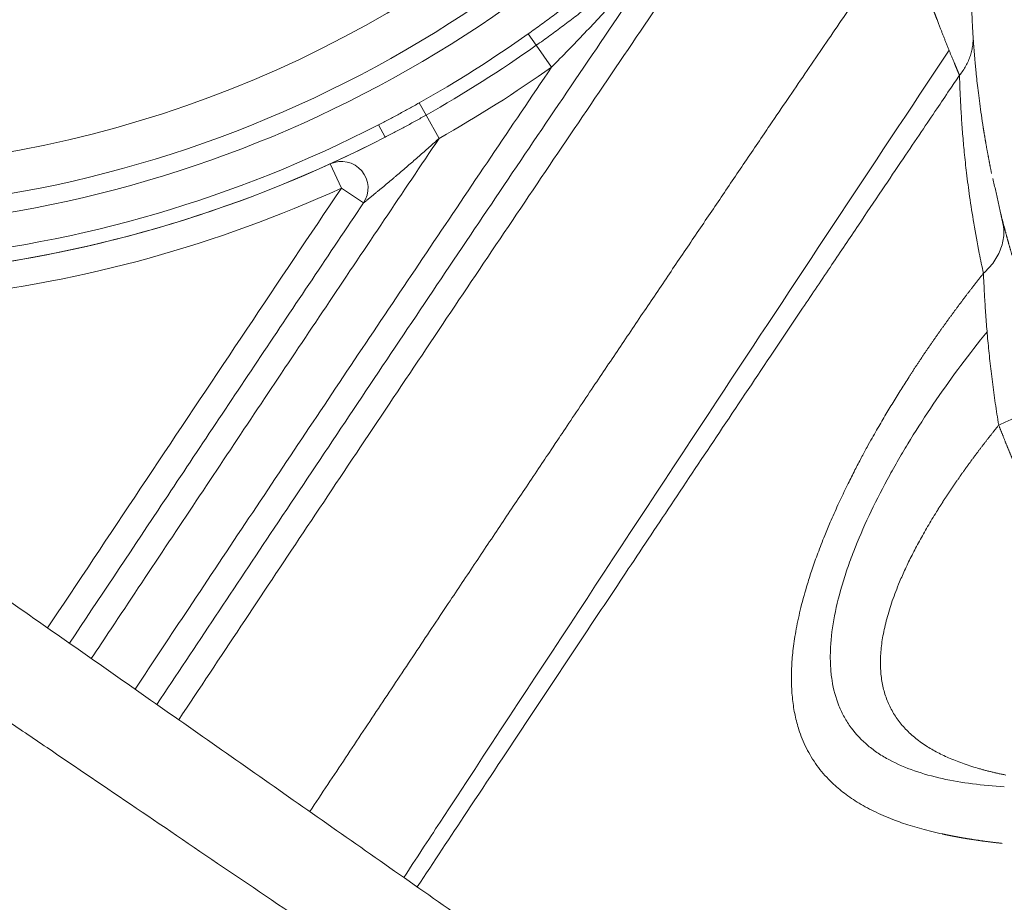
# Model space of a CAD drawing. Header units: millimetres. Extents: x 176 to 9387, y -11044 to -3322.
# Tile 124 of 256: x 6770 to 6843, y -10172 to -10105. Entities that reach past the tile are written whole.
import ezdxf

# ---------------------------------------------------------------- set-up
doc = ezdxf.new("R2010")
doc.units = ezdxf.units.MM
doc.header["$LTSCALE"] = 0.3175
doc.layers.add('1轮廓实线层', color=7, linetype='Continuous', lineweight=18)

msp = doc.modelspace()

# ---------------------------------------------------------------- linework, layer by layer
at = {"layer": '1轮廓实线层'}
for p, q in [((6807.66041, -10106.5597), (6808.26756, -10107.41749)), ((6808.26756, -10107.41749), (6809.42245, -10109.04917)), ((6799.48486, -10111.73584), (6800.00055, -10112.65153)), ((6800.00055, -10112.65153), (6800.98149, -10114.39334)), ((6796.43631, -10113.37294), (6796.92013, -10114.31128)), ((6792.81626, -10116.30407), (6793.64643, -10118.12363)), ((6795.30604, -10119.23974), (6793.64643, -10118.12363))]:
    msp.add_line(p, q, dxfattribs=at)
for centre, radius, start, end in [((6753.38302, -10029.87479), 90, 244.1487041, 347.7824612), ((6753.38302, -10029.87479), 91.38197, 248.2702176, 347.9416026), ((6753.38302, -10029.87479), 86.90983, 231.075089, 308.924911), ((6753.38302, -10029.87479), 93.95005, 299.3869885, 305.2907692), ((6753.38302, -10029.87479), 95.00096, 299.3869885, 305.2907692), ((6753.38302, -10029.87479), 97, 299.3869885, 305.2907692), ((6753.38302, -10029.87479), 93.94427, 253.5690694, 297.2765249), ((6753.38302, -10029.87479), 95, 255.4077637, 297.2765249), ((6753.38302, -10029.87479), 95, 255.7209967, 297.2765249), ((6793.64643, -10118.12363), 2, 326.0785913, 114.5247802), ((6753.38302, -10029.87479), 97, 258.3672656, 294.5247802)]:
    msp.add_arc(centre, radius, start, end, dxfattribs=at)
for points, degree, knots in [([(6861.85721, -10214.30123), (6857.76893, -10211.43858), (6853.68991, -10208.58242), (6845.55659, -10202.8874), (6841.50234, -10200.04859), (6833.42566, -10194.39324), (6829.40326, -10191.57672), (6821.39805, -10185.97142), (6817.41526, -10183.18264), (6809.49813, -10177.639), (6805.56375, -10174.88412), (6797.75361, -10169.4154), (6793.87777, -10166.70151), (6786.19648, -10161.32301), (6782.39097, -10158.65836), (6774.86418, -10153.38804), (6771.14287, -10150.78236), (6763.80099, -10145.64152), (6760.18045, -10143.10639), (6754.84011, -10139.36704), (6753.07513, -10138.13119), (6749.5783, -10135.68268), (6747.84642, -10134.47001), (6744.41899, -10132.0701), (6742.72345, -10130.88287), (6739.37213, -10128.53625), (6737.71637, -10127.37687), (6734.44859, -10125.08875), (6732.83652, -10123.95996), (6729.66038, -10121.736), (6728.09632, -10120.64084), (6725.02083, -10118.48736), (6723.50944, -10117.42907), (6720.54457, -10115.35305), (6719.09105, -10114.33528), (6716.24764, -10112.34431), (6714.85772, -10111.37107), (6712.14768, -10109.47348), (6710.82757, -10108.54913), (6708.26385, -10106.75399), (6707.02027, -10105.88323), (6704.61682, -10104.20032), (6703.45698, -10103.38819), (6701.22871, -10101.82794), (6700.16029, -10101.07982), (6698.12273, -10099.65311), (6697.1536, -10098.97451), (6696.23838, -10098.33367)], 3, [0, 0, 0, 0, 0.0625, 0.0625, 0.125, 0.125, 0.1875, 0.1875, 0.25, 0.25, 0.3125, 0.3125, 0.375, 0.375, 0.4375, 0.4375, 0.5, 0.5, 0.5625, 0.5625, 0.59375, 0.59375, 0.625, 0.625, 0.65625, 0.65625, 0.6875, 0.6875, 0.71875, 0.71875, 0.75, 0.75, 0.78125, 0.78125, 0.8125, 0.8125, 0.84375, 0.84375, 0.875, 0.875, 0.90625, 0.90625, 0.9375, 0.9375, 0.96875, 0.96875, 1, 1, 1, 1]), ([(6818.79072, -10098.8328), (6817.09813, -10101.31036), (6815.40913, -10103.79036), (6812.03705, -10108.75437), (6810.35398, -10111.2384), (6805.3123, -10118.69557), (6801.96117, -10123.67374), (6795.27391, -10133.64005), (6791.93782, -10138.62825), (6785.66758, -10148.02608), (6782.73223, -10152.43491), (6779.80029, -10156.84602)], 3, [0, 0, 0, 0, 0.12877885, 0.12877885, 0.25755771, 0.25755771, 0.51511542, 0.51511542, 0.77267313, 0.77267313, 1, 1, 1, 1]), ([(6791.27285, -10164.87687), (6800.51891, -10150.96519), (6808.39854, -10139.20797), (6824.14253, -10115.71631), (6835.88303, -10098.66166)], 2, [0, 0, 0, 0.3561109, 0.3561109, 1, 1, 1]), ([(6818.79072, -10098.8328), (6818.79054, -10098.83301), (6818.78892, -10098.83491), (6818.78295, -10098.84193), (6818.77842, -10098.84726), (6818.77009, -10098.85706), (6818.76706, -10098.86063), (6818.76064, -10098.86817), (6818.75725, -10098.87216), (6818.74661, -10098.88467), (6818.7389, -10098.89374), (6818.72256, -10098.91294), (6818.71394, -10098.92307), (6818.69598, -10098.94417), (6818.68664, -10098.95514), (6818.65804, -10098.98872), (6818.63809, -10099.01215), (6818.59723, -10099.06008), (6818.57636, -10099.08455), (6818.534, -10099.13419), (6818.51251, -10099.15937), (6818.44731, -10099.2357), (6818.40286, -10099.28769), (6818.31325, -10099.39237), (6818.26802, -10099.44515), (6818.17696, -10099.55128), (6818.13113, -10099.60464), (6817.99291, -10099.76538), (6817.89983, -10099.87339), (6817.71239, -10100.09038), (6817.61816, -10100.19921), (6817.42892, -10100.41727), (6817.33391, -10100.5265), (6817.1432, -10100.74523), (6817.04751, -10100.85472), (6816.85565, -10101.07373), (6816.75947, -10101.18327), (6816.47019, -10101.51194), (6816.27636, -10101.73111), (6815.8871, -10102.16918), (6815.6917, -10102.38803), (6815.29944, -10102.82525), (6815.10258, -10103.04363), (6814.70743, -10103.47984), (6814.50915, -10103.69765), (6813.91265, -10104.34975), (6813.51261, -10104.78282), (6812.70775, -10105.64552), (6812.30294, -10106.07516), (6811.48844, -10106.93092), (6811.07877, -10107.35705), (6810.25441, -10108.20576), (6809.83973, -10108.62835), (6809.42245, -10109.04917)], 3, [0, 0, 0, 0, 0.00371787, 0.00371787, 0.00762486, 0.00762486, 0.00957835, 0.00957835, 0.01153184, 0.01153184, 0.01543883, 0.01543883, 0.01934582, 0.01934582, 0.02325281, 0.02325281, 0.03106679, 0.03106679, 0.03888077, 0.03888077, 0.04669474, 0.04669474, 0.0623227, 0.0623227, 0.07795065, 0.07795065, 0.09357861, 0.09357861, 0.12483452, 0.12483452, 0.15609043, 0.15609043, 0.18734634, 0.18734634, 0.21860225, 0.21860225, 0.24985816, 0.24985816, 0.31236998, 0.31236998, 0.3748818, 0.3748818, 0.43739362, 0.43739362, 0.49990544, 0.49990544, 0.62492908, 0.62492908, 0.74995272, 0.74995272, 0.87497636, 0.87497636, 1, 1, 1, 1]), ([(6820.44214, -10099.96099), (6818.77906, -10102.39536), (6817.11946, -10104.83205), (6813.80604, -10109.70929), (6812.15223, -10112.14984), (6807.19813, -10119.47637), (6803.90514, -10124.36722), (6797.33375, -10134.15864), (6794.05543, -10139.05926), (6787.66342, -10148.6372), (6784.54925, -10153.31421), (6781.43891, -10157.99376)], 3, [0, 0, 0, 0, 0.12648621, 0.12648621, 0.25297242, 0.25297242, 0.50594485, 0.50594485, 0.75891727, 0.75891727, 1, 1, 1, 1]), ([(6841.03374, -10106.6272), (6841.03004, -10106.56896), (6841.02077, -10106.42066), (6841.00332, -10106.12584), (6840.9821, -10105.73659), (6840.95911, -10105.26533), (6840.93585, -10104.71046), (6840.91415, -10104.07097), (6840.89615, -10103.34614), (6840.88533, -10102.60552), (6840.88302, -10102.10192), (6840.88302, -10101.87471)], 3, [0, 0, 0, 0, 0.08102173, 0.17922298, 0.28188839, 0.38993209, 0.50404458, 0.62497918, 0.75339614, 0.88995488, 1, 1, 1, 1]), ([(6837.38371, -10102.90559), (6837.38953, -10102.92204), (6837.40118, -10102.95495), (6837.41865, -10103.00421), (6837.43613, -10103.05342), (6837.45361, -10103.10256), (6837.47109, -10103.15164), (6837.48858, -10103.20065), (6837.50606, -10103.24959), (6837.52355, -10103.29846), (6837.54104, -10103.34727), (6837.55853, -10103.396), (6837.57602, -10103.44466), (6837.59351, -10103.49325), (6837.611, -10103.54176), (6837.62848, -10103.5902), (6837.64597, -10103.63857), (6837.66345, -10103.68686), (6837.68093, -10103.73507), (6837.6984, -10103.7832), (6837.71587, -10103.83126), (6837.73334, -10103.87924), (6837.7508, -10103.92713), (6837.76826, -10103.97494), (6837.78571, -10104.02268), (6837.80315, -10104.07032), (6837.82059, -10104.11789), (6837.83802, -10104.16536), (6837.85545, -10104.21275), (6837.87286, -10104.26006), (6837.89027, -10104.30727), (6837.90766, -10104.3544), (6837.92505, -10104.40143), (6837.94243, -10104.44838), (6837.9598, -10104.49523), (6837.97715, -10104.54199), (6837.9945, -10104.58865), (6838.01183, -10104.63522), (6838.02915, -10104.68169), (6838.04645, -10104.72807), (6838.06375, -10104.77434), (6838.08103, -10104.82052), (6838.09829, -10104.8666), (6838.11554, -10104.91257), (6838.13278, -10104.95845), (6838.15, -10105.00422), (6838.1672, -10105.04989), (6838.18439, -10105.09545), (6838.20156, -10105.1409), (6838.21871, -10105.18625), (6838.23584, -10105.23149), (6838.25296, -10105.27661), (6838.27005, -10105.32163), (6838.28713, -10105.36653), (6838.33713, -10105.49785), (6838.41689, -10105.70596), (6838.52266, -10105.97922), (6838.61878, -10106.22573), (6838.70918, -10106.45651), (6838.7976, -10106.68188), (6838.88787, -10106.91108), (6838.97985, -10107.14327), (6839.07535, -10107.38204), (6839.17159, -10107.62045), (6839.26576, -10107.85235), (6839.35396, -10108.06815), (6839.43622, -10108.26818), (6839.51258, -10108.45292), (6839.58314, -10108.62293), (6839.63457, -10108.74646), (6839.66961, -10108.83059), (6839.69038, -10108.88044), (6839.71068, -10108.92914), (6839.73051, -10108.9767), (6839.74988, -10109.0231), (6839.76877, -10109.06837), (6839.78721, -10109.11249), (6839.80518, -10109.15546), (6839.8227, -10109.1973), (6839.83976, -10109.23801), (6839.85636, -10109.27759), (6839.87251, -10109.31605), (6839.88821, -10109.3534), (6839.90346, -10109.38964), (6839.91827, -10109.42479), (6839.93263, -10109.45884), (6839.94656, -10109.49181), (6839.96005, -10109.52371), (6839.9731, -10109.55453), (6839.98573, -10109.5843), (6839.99791, -10109.613), (6840.0097, -10109.64073), (6840.01724, -10109.65843), (6840.02099, -10109.66725)], 3, [0, 0, 0, 0, 0.00537016, 0.01074114, 0.01611296, 0.02148561, 0.02685909, 0.03223342, 0.0376086, 0.04298464, 0.04836154, 0.0537393, 0.05911794, 0.06449745, 0.06987786, 0.07525916, 0.08064136, 0.08602447, 0.09140849, 0.09679345, 0.10217933, 0.10756616, 0.11295394, 0.1183427, 0.12373244, 0.12912318, 0.13451495, 0.13990777, 0.14530164, 0.15069659, 0.15609264, 0.16148981, 0.16688812, 0.17228759, 0.17768824, 0.18309009, 0.18849317, 0.1938975, 0.1993031, 0.20470999, 0.21011819, 0.21552773, 0.22093864, 0.22635093, 0.23176463, 0.23717977, 0.24259636, 0.24801442, 0.25343397, 0.25885502, 0.26427759, 0.2697017, 0.27512737, 0.28055461, 0.28598344, 0.32288244, 0.35710214, 0.38860886, 0.41736866, 0.4473244, 0.4784874, 0.51088111, 0.54452795, 0.58148117, 0.61733112, 0.65206094, 0.68565271, 0.7180932, 0.74936492, 0.77944565, 0.78963156, 0.79976497, 0.80984596, 0.81987458, 0.82985041, 0.83977287, 0.8496415, 0.85945591, 0.86921581, 0.87892102, 0.88857142, 0.89816696, 0.9077077, 0.91719372, 0.92662477, 0.93599991, 0.94531825, 0.95457903, 0.96378158, 0.97292535, 0.9820099, 0.99103487, 1, 1, 1, 1]), ([(6858.07213, -10218.69182), (6854.88288, -10216.53236), (6851.77908, -10214.43107), (6845.74386, -10210.34486), (6842.81243, -10208.35994), (6837.12234, -10204.50645), (6834.36368, -10202.63788), (6830.35488, -10199.9223), (6829.04015, -10199.03165), (6827.10023, -10197.71749), (6826.13832, -10197.06587), (6825.03014, -10196.31518), (6824.47956, -10195.94223), (6824.20515, -10195.75635), (6824.06817, -10195.66355), (6823.99973, -10195.6172), (6823.96552, -10195.59403), (6823.94842, -10195.58244), (6823.93987, -10195.57665), (6823.9356, -10195.57376), (6823.93346, -10195.57231), (6823.93255, -10195.57169), (6823.93194, -10195.57128), (6823.93167, -10195.5711), (6821.06967, -10193.63246), (6818.26928, -10191.73559), (6812.79176, -10188.02492), (6810.11462, -10186.21112), (6804.88366, -10182.66659), (6802.32984, -10180.93585), (6798.59135, -10178.40205), (6797.36056, -10177.56783), (6795.53735, -10176.33208), (6794.6315, -10175.7181), (6793.58471, -10175.0086), (6793.06383, -10174.65555), (6792.80401, -10174.47945), (6792.67426, -10174.39151), (6792.60942, -10174.34757), (6792.57701, -10174.3256), (6792.56081, -10174.31462), (6792.55271, -10174.30913), (6792.54866, -10174.30639), (6792.54692, -10174.30521), (6792.54577, -10174.30443), (6792.54522, -10174.30405), (6790.06507, -10172.62308), (6785.20434, -10169.32865), (6780.54133, -10166.16757), (6775.97744, -10163.07316), (6773.74506, -10161.5593), (6770.47059, -10159.33852), (6768.85187, -10158.24063), (6766.99571, -10156.98163), (6766.0757, -10156.35761), (6765.61771, -10156.04696), (6765.38922, -10155.89198), (6765.2751, -10155.81457), (6765.22622, -10155.78142), (6765.19364, -10155.75932), (6765.17738, -10155.74829), (6760.98446, -10152.9043), (6756.97595, -10150.18534), (6751.21638, -10146.27785), (6749.33872, -10145.00385), (6746.58548, -10143.13558), (6745.22468, -10142.21213), (6743.66475, -10141.15347), (6742.89169, -10140.62882), (6742.50689, -10140.36766), (6742.31492, -10140.23737), (6742.21904, -10140.1723), (6742.17113, -10140.13978), (6742.14718, -10140.12353), (6742.13521, -10140.1154), (6742.13008, -10140.11192), (6742.12666, -10140.1096), (6742.12491, -10140.10841), (6738.69859, -10137.78299), (6735.42222, -10135.55884), (6730.72974, -10132.37283), (6729.20259, -10131.33586), (6726.96726, -10129.81796), (6725.86345, -10129.0684), (6724.59987, -10128.21034), (6723.97413, -10127.78542), (6723.66277, -10127.57398), (6723.50747, -10127.46852), (6723.42991, -10127.41586), (6723.39116, -10127.38954), (6723.37178, -10127.37639), (6723.3621, -10127.36981), (6723.35726, -10127.36652), (6723.35518, -10127.36511), (6723.3538, -10127.36417), (6723.35308, -10127.36369), (6720.62026, -10125.50793), (6718.01694, -10123.74012), (6714.30609, -10121.21965), (6713.1015, -10120.40137), (6711.34318, -10119.20676), (6710.47616, -10118.61765), (6709.48583, -10117.94472), (6708.99597, -10117.61185), (6708.75236, -10117.44631), (6708.63088, -10117.36376), (6708.57023, -10117.32254), (6708.53992, -10117.30195), (6708.52477, -10117.29166), (6708.5172, -10117.28651), (6708.51341, -10117.28394), (6708.51152, -10117.28265), (6708.51071, -10117.2821), (6708.51017, -10117.28173), (6708.50988, -10117.28154), (6706.43207, -10115.86958), (6702.49442, -10113.19411), (6697.24215, -10109.62518), (6694.1776, -10107.54207), (6691.33177, -10105.60705), (6690.01831, -10104.71359), (6688.81347, -10103.89417)], 3, [0, 0, 0, 0, 0.03125, 0.03125, 0.0625, 0.0625, 0.09375, 0.09375, 0.109375, 0.109375, 0.1171875, 0.12109375, 0.12304687, 0.12402344, 0.12451172, 0.12475586, 0.12487793, 0.12493896, 0.12496948, 0.12498474, 0.12499237, 0.12499619, 0.12499619, 0.125, 0.125, 0.15625, 0.15625, 0.1875, 0.1875, 0.21875, 0.21875, 0.234375, 0.234375, 0.2421875, 0.24609375, 0.24804687, 0.24902344, 0.24951172, 0.24975586, 0.24987793, 0.24993896, 0.24996948, 0.24998474, 0.24999237, 0.24999237, 0.25, 0.25, 0.28125, 0.3125, 0.3125, 0.34375, 0.34375, 0.359375, 0.3671875, 0.37109375, 0.37304688, 0.37402344, 0.37451172, 0.37475586, 0.37475586, 0.375, 0.375, 0.4375, 0.4375, 0.46875, 0.46875, 0.484375, 0.4921875, 0.49609375, 0.49804688, 0.49902344, 0.49951172, 0.49975586, 0.49987793, 0.49993896, 0.49996948, 0.49996948, 0.5, 0.5, 0.5625, 0.5625, 0.59375, 0.59375, 0.609375, 0.6171875, 0.62109375, 0.62304688, 0.62402344, 0.62451172, 0.62475586, 0.62487793, 0.62493896, 0.62496948, 0.62498474, 0.62498474, 0.625, 0.625, 0.6875, 0.6875, 0.71875, 0.71875, 0.734375, 0.7421875, 0.74609375, 0.74804688, 0.74902344, 0.74951172, 0.74975586, 0.74987793, 0.74993896, 0.74996948, 0.74998474, 0.74999237, 0.74999237, 0.75, 0.75, 0.8125, 0.875, 0.9375, 0.9375, 1, 1, 1, 1]), ([(6807.66041, -10106.5597), (6807.99553, -10106.32251), (6808.32885, -10106.08294), (6808.99202, -10105.59916), (6809.32187, -10105.35496), (6810.30652, -10104.61582), (6810.9564, -10104.11431), (6811.6008, -10103.60549)], 3, [0, 0, 0, 0, 0.25, 0.25, 0.5, 0.5, 1, 1, 1, 1]), ([(6812.25504, -10104.43407), (6811.93052, -10104.69031), (6811.27766, -10105.19911), (6810.61704, -10105.70034), (6809.95247, -10106.19773), (6809.6182, -10106.4445), (6809.11375, -10106.81174), (6808.94508, -10106.93368), (6808.60695, -10107.17642), (6808.43747, -10107.29723), (6808.26756, -10107.41749)], 3, [0, 0, 0, 0, 0.25, 0.5, 0.5, 0.75, 0.75, 0.875, 0.875, 1, 1, 1, 1]), ([(6840.02099, -10109.66725), (6840.11302, -10109.55586), (6840.19968, -10109.44048), (6840.36113, -10109.2032), (6840.43593, -10109.0813), (6840.57284, -10108.83251), (6840.63495, -10108.70564), (6840.74598, -10108.44859), (6840.7949, -10108.31842), (6840.87937, -10108.05646), (6840.91493, -10107.92467), (6840.97286, -10107.66112), (6840.99522, -10107.52936), (6841.02722, -10107.26738), (6841.03685, -10107.13718), (6841.04408, -10106.87969), (6841.04169, -10106.75242), (6841.03374, -10106.6272)], 3, [0, 0, 0, 0, 0.125, 0.125, 0.25, 0.25, 0.375, 0.375, 0.5, 0.5, 0.625, 0.625, 0.75, 0.75, 0.875, 0.875, 1, 1, 1, 1]), ([(6842.42788, -10117.01884), (6842.42474, -10117.00363), (6842.41518, -10116.95717), (6842.39929, -10116.87961), (6842.38031, -10116.78635), (6842.36154, -10116.69355), (6842.34299, -10116.6012), (6842.32465, -10116.50932), (6842.30652, -10116.4179), (6842.2886, -10116.32694), (6842.27089, -10116.23644), (6842.25338, -10116.1464), (6842.23607, -10116.05681), (6842.21896, -10115.96769), (6842.20206, -10115.87902), (6842.18535, -10115.79081), (6842.16883, -10115.70306), (6842.15251, -10115.61576), (6842.13638, -10115.52893), (6842.12044, -10115.44255), (6842.10468, -10115.35662), (6842.08911, -10115.27115), (6842.07373, -10115.18613), (6842.05853, -10115.10157), (6842.04351, -10115.01746), (6842.02867, -10114.93381), (6842.01401, -10114.85061), (6841.99952, -10114.76786), (6841.98521, -10114.68557), (6841.97107, -10114.60372), (6841.9571, -10114.52233), (6841.94329, -10114.44139), (6841.92966, -10114.3609), (6841.91619, -10114.28086), (6841.90289, -10114.20127), (6841.88974, -10114.12213), (6841.87676, -10114.04343), (6841.86394, -10113.96519), (6841.85127, -10113.88739), (6841.83876, -10113.81003), (6841.82641, -10113.73313), (6841.8142, -10113.65667), (6841.75617, -10113.29065), (6841.66056, -10112.65919), (6841.5402, -10111.79346), (6841.43856, -10110.99721), (6841.35312, -10110.26865), (6841.299, -10109.76677), (6841.2679, -10109.46357), (6841.25507, -10109.33638), (6841.24249, -10109.20943), (6841.23015, -10109.08275), (6841.21805, -10108.95634), (6841.2062, -10108.83023), (6841.19459, -10108.70442), (6841.18322, -10108.57893), (6841.17209, -10108.45378), (6841.16121, -10108.32897), (6841.15056, -10108.20452), (6841.14016, -10108.08045), (6841.12999, -10107.95677), (6841.12007, -10107.8335), (6841.11038, -10107.71065), (6841.10093, -10107.58824), (6841.09171, -10107.46629), (6841.08273, -10107.34482), (6841.07398, -10107.22384), (6841.06546, -10107.10337), (6841.05718, -10106.98343), (6841.04912, -10106.86405), (6841.04128, -10106.74517), (6841.03626, -10106.66655), (6841.03374, -10106.6272)], 3, [0, 0, 0, 0, 0.0039465, 0.01206304, 0.02014865, 0.02820332, 0.03622706, 0.04421985, 0.0521817, 0.0601126, 0.06801255, 0.07588155, 0.0837196, 0.09152668, 0.09930281, 0.10704796, 0.11476216, 0.12244538, 0.13009762, 0.13771889, 0.14530918, 0.15286848, 0.1603968, 0.16789412, 0.17536046, 0.18279579, 0.19020013, 0.19757346, 0.20491579, 0.2122271, 0.21950741, 0.22675669, 0.23397496, 0.24116221, 0.24831843, 0.25544362, 0.26253777, 0.26960089, 0.27663297, 0.28363401, 0.290604, 0.29754295, 0.30445084, 0.39038723, 0.47131084, 0.54721381, 0.61808806, 0.6839251, 0.6967455, 0.70959606, 0.7224768, 0.73538774, 0.74832893, 0.76130038, 0.77430213, 0.78733421, 0.80039666, 0.81348952, 0.82661283, 0.83976663, 0.85295093, 0.86616576, 0.87941114, 0.8926871, 0.90599367, 0.91933089, 0.9326988, 0.94609743, 0.95952684, 0.97298706, 0.9864781, 1, 1, 1, 1]), ([(6798.32974, -10169.81764), (6799.23857, -10168.43188), (6800.14754, -10167.04623), (6807.96399, -10155.13354), (6814.8803, -10144.6123), (6827.6072, -10125.32137), (6833.41177, -10116.54772), (6839.2407, -10107.79006)], 3, [0, 0, 0, 0, 0.06690839, 0.06690839, 0.57526226, 0.57526226, 1, 1, 1, 1]), ([(6778.16134, -10155.69877), (6779.50436, -10153.67821), (6780.84811, -10151.65813), (6785.20227, -10145.11806), (6788.21584, -10140.60016), (6794.25329, -10131.57124), (6797.27722, -10127.06023), (6803.33867, -10118.04727), (6806.37612, -10113.54526), (6809.42245, -10109.04917)], 3, [0, 0, 0, 0, 0.12961487, 0.12961487, 0.41974325, 0.41974325, 0.70987162, 0.70987162, 1, 1, 1, 1]), ([(6799.33598, -10170.52288), (6800.5823, -10168.64178), (6803.3891, -10164.40782), (6807.52328, -10158.18033), (6811.48499, -10152.22224), (6815.0258, -10146.90496), (6818.44898, -10141.7719), (6822.07599, -10136.34256), (6825.36404, -10131.43051), (6828.17575, -10127.23799), (6830.37303, -10123.9666), (6832.36393, -10121.00683), (6834.14798, -10118.35829), (6835.72477, -10116.02056), (6837.09385, -10113.99325), (6838.25486, -10112.27599), (6839.20738, -10110.86838), (6839.77305, -10110.0333), (6840.021, -10109.66725)], 3, [0, 0, 0, 0, 0.09247157, 0.20817105, 0.30631982, 0.38568696, 0.46996965, 0.55916535, 0.65327074, 0.71221225, 0.76604711, 0.81477638, 0.85840121, 0.89692277, 0.9303423, 0.95866095, 0.98187985, 1, 1, 1, 1]), ([(6840.021, -10109.66725), (6840.02487, -10109.81559), (6840.04088, -10110.3697), (6840.08019, -10111.3712), (6840.15371, -10112.69267), (6840.25235, -10114.04976), (6840.38067, -10115.47507), (6840.55064, -10117.03891), (6840.78153, -10118.81359), (6841.09241, -10120.82287), (6841.44454, -10122.74872), (6841.7075, -10124.01099), (6841.81732, -10124.51322)], 3, [0, 0, 0, 0, 0.03660495, 0.13504735, 0.23396364, 0.32997545, 0.42407918, 0.5274363, 0.64258374, 0.76927244, 0.90867185, 1, 1, 1, 1]), ([(6796.43631, -10113.37294), (6796.69264, -10113.24077), (6797.20452, -10112.97496), (6797.71416, -10112.70502), (6798.22248, -10112.43259), (6798.47597, -10112.29513), (6798.98151, -10112.01753), (6799.23355, -10111.87737), (6799.48486, -10111.73584)], 3, [0, 0, 0, 0, 0.25, 0.5, 0.5, 0.75, 0.75, 1, 1, 1, 1]), ([(6800.00055, -10112.65153), (6799.74458, -10112.79569), (6799.48837, -10112.93837), (6798.97551, -10113.22081), (6798.71887, -10113.36057), (6798.20527, -10113.63716), (6797.94831, -10113.774), (6797.43426, -10114.04479), (6797.17717, -10114.17874), (6796.92013, -10114.31128)], 3, [0, 0, 0, 0, 0.25, 0.25, 0.5, 0.5, 0.75, 0.75, 1, 1, 1, 1]), ([(6800.98149, -10114.39334), (6798.23168, -10118.46982), (6795.48806, -10122.55045), (6790.01068, -10130.7183), (6787.27693, -10134.80553), (6781.81703, -10142.98508), (6779.0909, -10147.0774), (6775.87323, -10151.91541), (6775.37875, -10152.65912), (6774.88437, -10153.40289)], 3, [0, 0, 0, 0, 0.31430481, 0.31430481, 0.62860962, 0.62860962, 0.94291443, 0.94291443, 1, 1, 1, 1]), ([(6800.98149, -10114.39334), (6800.85614, -10114.50596), (6800.73061, -10114.61835), (6800.4792, -10114.8427), (6800.35331, -10114.95467), (6799.97546, -10115.28961), (6799.72323, -10115.51171), (6799.21818, -10115.9534), (6798.96537, -10116.173), (6798.45937, -10116.60952), (6798.20618, -10116.82644), (6797.88966, -10117.09575), (6797.82636, -10117.14952), (6797.69976, -10117.25687), (6797.63644, -10117.31046), (6797.44666, -10117.47082), (6797.32059, -10117.57697), (6797.06958, -10117.78759), (6796.94465, -10117.89204), (6796.69637, -10118.09894), (6796.573, -10118.20137), (6796.38967, -10118.35309), (6796.32885, -10118.40334), (6796.20794, -10118.50306), (6796.14808, -10118.55234), (6796.03014, -10118.64928), (6795.97202, -10118.69698), (6795.85797, -10118.79042), (6795.80203, -10118.83617), (6795.72039, -10118.90284), (6795.69356, -10118.92474), (6795.65402, -10118.95699), (6795.64093, -10118.96766), (6795.61512, -10118.98869), (6795.60241, -10118.99904), (6795.56492, -10119.02956), (6795.54078, -10119.04921), (6795.49455, -10119.0868), (6795.47247, -10119.10474), (6795.44129, -10119.13006), (6795.43123, -10119.13823), (6795.41184, -10119.15397), (6795.40251, -10119.16154), (6795.37591, -10119.18312), (6795.36033, -10119.19576), (6795.34083, -10119.21156), (6795.33498, -10119.2163), (6795.32473, -10119.2246), (6795.32033, -10119.22817), (6795.30972, -10119.23677), (6795.306, -10119.23978), (6795.30606, -10119.23973)], 3, [0, 0, 0, 0, 0.0625, 0.0625, 0.125, 0.125, 0.25, 0.25, 0.375, 0.375, 0.5, 0.5, 0.53125, 0.53125, 0.5625, 0.5625, 0.625, 0.625, 0.6875, 0.6875, 0.75, 0.75, 0.78125, 0.78125, 0.8125, 0.8125, 0.84375, 0.84375, 0.875, 0.875, 0.890625, 0.890625, 0.8984375, 0.8984375, 0.90625, 0.90625, 0.921875, 0.921875, 0.9375, 0.9375, 0.9453125, 0.9453125, 0.953125, 0.953125, 0.96875, 0.96875, 0.9765625, 0.9765625, 0.984375, 0.984375, 1, 1, 1, 1]), ([(6771.60683, -10151.10787), (6771.87282, -10150.7077), (6772.13885, -10150.30755), (6774.75674, -10146.37036), (6777.11083, -10142.83479), (6781.82445, -10135.76726), (6784.18397, -10132.2353), (6788.90973, -10125.17583), (6791.27601, -10121.64835), (6793.64643, -10118.12363)], 3, [0, 0, 0, 0, 0.03633813, 0.03633813, 0.35755876, 0.35755876, 0.67877938, 0.67877938, 1, 1, 1, 1]), ([(6773.24524, -10152.25593), (6775.45899, -10148.92548), (6777.67469, -10145.59633), (6782.45432, -10138.4257), (6785.019, -10134.58472), (6790.15615, -10126.90797), (6792.72865, -10123.07222), (6795.30604, -10119.23974)], 3, [0, 0, 0, 0, 0.30213283, 0.30213283, 0.65106641, 0.65106641, 1, 1, 1, 1]), ([(6841.81732, -10124.51322), (6841.96259, -10124.38552), (6842.10173, -10124.24903), (6842.36317, -10123.96036), (6842.48545, -10123.80818), (6842.709, -10123.491), (6842.81025, -10123.32601), (6842.98833, -10122.98691), (6843.06514, -10122.81281), (6843.19207, -10122.45983), (6843.24218, -10122.28096), (6843.31477, -10121.92298), (6843.33725, -10121.74388), (6843.35505, -10121.38986), (6843.35038, -10121.21496), (6843.31561, -10120.87326), (6843.28553, -10120.70648), (6843.24412, -10120.54535)], 3, [0, 0, 0, 0, 0.125, 0.125, 0.25, 0.25, 0.375, 0.375, 0.5, 0.5, 0.625, 0.625, 0.75, 0.75, 0.875, 0.875, 1, 1, 1, 1]), ([(6847.52409, -10132.73021), (6847.51458, -10132.70913), (6847.49556, -10132.66696), (6847.46714, -10132.60374), (6847.43878, -10132.54054), (6847.41051, -10132.47736), (6847.38232, -10132.41419), (6847.3542, -10132.35105), (6847.32616, -10132.28793), (6847.29821, -10132.22483), (6847.27033, -10132.16176), (6847.24253, -10132.09871), (6847.21481, -10132.03568), (6847.18718, -10131.97268), (6847.15962, -10131.9097), (6847.13214, -10131.84675), (6847.10474, -10131.78382), (6847.07742, -10131.72092), (6847.05018, -10131.65805), (6847.02303, -10131.59521), (6846.99595, -10131.53239), (6846.96895, -10131.46961), (6846.94204, -10131.40685), (6846.9152, -10131.34413), (6846.88845, -10131.28144), (6846.86177, -10131.21877), (6846.83518, -10131.15614), (6846.80867, -10131.09355), (6846.78224, -10131.03098), (6846.75589, -10130.96845), (6846.72962, -10130.90596), (6846.70343, -10130.8435), (6846.67732, -10130.78107), (6846.6513, -10130.71869), (6846.62535, -10130.65633), (6846.59949, -10130.59402), (6846.57371, -10130.53174), (6846.548, -10130.4695), (6846.52238, -10130.4073), (6846.49685, -10130.34514), (6846.47139, -10130.28302), (6846.44601, -10130.22094), (6846.42072, -10130.15889), (6846.39551, -10130.0969), (6846.37037, -10130.03494), (6846.34532, -10129.97302), (6846.32035, -10129.91115), (6846.29547, -10129.84932), (6846.27066, -10129.78753), (6846.24594, -10129.72579), (6846.22129, -10129.6641), (6846.19673, -10129.60245), (6846.17225, -10129.54084), (6846.14785, -10129.47929), (6846.12353, -10129.41778), (6846.0993, -10129.35631), (6846.07515, -10129.2949), (6846.05107, -10129.23354), (6846.02708, -10129.17222), (6846.00317, -10129.11096), (6845.97935, -10129.04974), (6845.9556, -10128.98858), (6845.93194, -10128.92747), (6845.90836, -10128.86642), (6845.88486, -10128.80542), (6845.86144, -10128.74447), (6845.8381, -10128.68358), (6845.81485, -10128.62274), (6845.79168, -10128.56196), (6845.76859, -10128.50124), (6845.74558, -10128.44058), (6845.72265, -10128.37997), (6845.69981, -10128.31942), (6845.67705, -10128.25894), (6845.65437, -10128.19851), (6845.63177, -10128.13815), (6845.60926, -10128.07784), (6845.58682, -10128.0176), (6845.56447, -10127.95742), (6845.54221, -10127.89731), (6845.52002, -10127.83726), (6845.49792, -10127.77728), (6845.47589, -10127.71736), (6845.45396, -10127.65751), (6845.4321, -10127.59773), (6845.41033, -10127.53801), (6845.38863, -10127.47837), (6845.36702, -10127.41879), (6845.3455, -10127.35929), (6845.32405, -10127.29986), (6845.30269, -10127.2405), (6845.28142, -10127.18121), (6845.26022, -10127.122), (6845.23911, -10127.06286), (6845.21808, -10127.0038), (6845.19713, -10126.94482), (6845.17627, -10126.88592), (6845.15548, -10126.82709), (6845.13479, -10126.76834), (6845.11417, -10126.70968), (6845.09364, -10126.65109), (6845.07319, -10126.59259), (6845.05282, -10126.53417), (6845.03254, -10126.47583), (6845.01234, -10126.41758), (6844.99223, -10126.35942), (6844.97219, -10126.30134), (6844.95224, -10126.24335), (6844.93238, -10126.18545), (6844.91259, -10126.12763), (6844.8929, -10126.06991), (6844.87328, -10126.01228), (6844.85375, -10125.95474), (6844.8343, -10125.89729), (6844.81493, -10125.83994), (6844.79565, -10125.78268), (6844.77645, -10125.72552), (6844.75734, -10125.66846), (6844.73831, -10125.61149), (6844.71936, -10125.55463), (6844.69456, -10125.48), (6844.66407, -10125.38789), (6844.6281, -10125.27866), (6844.59258, -10125.17024), (6844.55751, -10125.06264), (6844.52289, -10124.95587), (6844.48871, -10124.84992), (6844.45497, -10124.7448), (6844.42166, -10124.64052), (6844.38878, -10124.53706), (6844.35634, -10124.43444), (6844.32432, -10124.33266), (6844.29272, -10124.23173), (6844.26154, -10124.13164), (6844.23078, -10124.03241), (6844.20043, -10123.93404), (6844.1705, -10123.83652), (6844.14097, -10123.73986), (6844.11184, -10123.64407), (6844.08312, -10123.54915), (6844.05479, -10123.45509), (6844.02686, -10123.3619), (6843.99932, -10123.26959), (6843.97217, -10123.17814), (6843.9454, -10123.08758), (6843.91902, -10122.99789), (6843.89301, -10122.90909), (6843.86738, -10122.82118), (6843.84213, -10122.73416), (6843.81725, -10122.64803), (6843.79274, -10122.5628), (6843.76859, -10122.47846), (6843.7448, -10122.39503), (6843.72137, -10122.31249), (6843.6983, -10122.23086), (6843.67559, -10122.15013), (6843.65322, -10122.07031), (6843.6312, -10121.99138), (6843.60953, -10121.91337), (6843.58819, -10121.83626), (6843.5672, -10121.76007), (6843.54654, -10121.68479), (6843.52622, -10121.61043), (6843.50623, -10121.53698), (6843.48656, -10121.46445), (6843.46722, -10121.39284), (6843.4482, -10121.32215), (6843.42951, -10121.25237), (6843.41113, -10121.18351), (6843.39306, -10121.11556), (6843.3753, -10121.04853), (6843.35785, -10120.98242), (6843.3407, -10120.91722), (6843.32386, -10120.85294), (6843.30732, -10120.78958), (6843.29107, -10120.72714), (6843.27513, -10120.66563), (6843.25946, -10120.60499), (6843.24922, -10120.5652), (6843.24412, -10120.54535)], 3, [0, 0, 0, 0, 0.00449757, 0.0089951, 0.01349259, 0.01799004, 0.02248748, 0.0269849, 0.03148231, 0.03597973, 0.04047716, 0.04497461, 0.04947208, 0.05396958, 0.05846711, 0.06296469, 0.06746232, 0.07196, 0.07645775, 0.08095555, 0.08545343, 0.08995138, 0.09444941, 0.09894752, 0.10344572, 0.107944, 0.11244238, 0.11694086, 0.12143945, 0.12593817, 0.13043702, 0.13493602, 0.13943519, 0.14393453, 0.14843406, 0.15293378, 0.15743372, 0.16193388, 0.16643427, 0.17093491, 0.17543581, 0.17993698, 0.18443843, 0.18894018, 0.19344222, 0.19794458, 0.20244726, 0.20695028, 0.21145365, 0.21595737, 0.22046146, 0.22496592, 0.22947078, 0.23397603, 0.23848168, 0.24298776, 0.24749426, 0.25200119, 0.25650856, 0.26101639, 0.26552467, 0.27003341, 0.27454263, 0.27905233, 0.28356252, 0.28807321, 0.29258441, 0.29709613, 0.30160837, 0.30612114, 0.31063445, 0.31514832, 0.31966275, 0.32417774, 0.32869332, 0.33320948, 0.33772624, 0.34224361, 0.34676159, 0.3512802, 0.35579945, 0.36031934, 0.36483988, 0.36936109, 0.37388297, 0.37840553, 0.38292877, 0.3874527, 0.39197732, 0.39650265, 0.40102868, 0.40555543, 0.41008289, 0.41461109, 0.41914003, 0.42366971, 0.42820015, 0.43273135, 0.43726333, 0.44179608, 0.44632963, 0.45086397, 0.45539913, 0.45993511, 0.46447192, 0.46900958, 0.47354809, 0.47808747, 0.48262772, 0.48716887, 0.49171091, 0.49625387, 0.50079775, 0.50534254, 0.50988825, 0.51443488, 0.51898244, 0.52353093, 0.52808035, 0.53263072, 0.53718203, 0.54603233, 0.55485242, 0.56364231, 0.572402, 0.5811315, 0.58983082, 0.59849999, 0.60713904, 0.615748, 0.62432683, 0.63287547, 0.64139385, 0.64988191, 0.65833961, 0.66676692, 0.67516382, 0.6835303, 0.69186635, 0.70017199, 0.70844723, 0.71669209, 0.72490661, 0.7330908, 0.74124457, 0.7493678, 0.7574604, 0.76552229, 0.77355341, 0.78155369, 0.78952309, 0.7974616, 0.80536919, 0.81324587, 0.82109164, 0.82890651, 0.83669053, 0.84444365, 0.85216576, 0.85985673, 0.86751648, 0.87514493, 0.88274202, 0.89030769, 0.89784193, 0.9053447, 0.91281601, 0.92025586, 0.92766428, 0.9350413, 0.94238693, 0.94970101, 0.95698331, 0.96423364, 0.9714518, 0.97863765, 0.98579105, 0.99291186, 1, 1, 1, 1]), ([(6841.81731, -10124.51323), (6841.76979, -10124.57303), (6841.67461, -10124.69278), (6841.53222, -10124.87305), (6841.38987, -10125.05408), (6841.24762, -10125.23588), (6841.10545, -10125.41845), (6840.96338, -10125.6018), (6840.8214, -10125.78591), (6840.67953, -10125.9708), (6840.53777, -10126.15645), (6840.39612, -10126.34287), (6840.2546, -10126.53005), (6840.1132, -10126.718), (6839.97193, -10126.90671), (6839.83081, -10127.09619), (6839.68983, -10127.28642), (6839.549, -10127.47741), (6839.40833, -10127.66915), (6839.26782, -10127.86165), (6839.12749, -10128.0549), (6838.98733, -10128.24891), (6838.84735, -10128.44366), (6838.70757, -10128.63916), (6838.56798, -10128.8354), (6838.4286, -10129.03238), (6838.28944, -10129.2301), (6838.15049, -10129.42856), (6838.01178, -10129.62776), (6837.8733, -10129.82769), (6837.73506, -10130.02835), (6837.59708, -10130.22973), (6837.45935, -10130.43184), (6837.32189, -10130.63467), (6837.18472, -10130.83822), (6837.04782, -10131.04248), (6836.91123, -10131.24746), (6836.77494, -10131.45314), (6836.63896, -10131.65953), (6836.50331, -10131.86662), (6836.36799, -10132.07441), (6836.0776, -10132.52294), (6835.629, -10133.22715), (6835.02453, -10134.20275), (6834.41147, -10135.22226), (6833.89234, -10136.1141), (6833.4485, -10136.89761), (6833.063, -10137.59311), (6832.63116, -10138.39284), (6832.15814, -10139.29667), (6831.56587, -10140.47146), (6830.94176, -10141.77983), (6830.36232, -10143.08238), (6829.85731, -10144.29104), (6829.39881, -10145.46874), (6828.96977, -10146.67509), (6828.53101, -10148.03518), (6828.11368, -10149.53588), (6827.76128, -10151.15433), (6827.53519, -10152.62433), (6827.41437, -10154.01445), (6827.39807, -10155.34198), (6827.49409, -10156.61873), (6827.69814, -10157.80012), (6827.97481, -10158.78472), (6828.28882, -10159.60573), (6828.6153, -10160.29221), (6828.99566, -10160.94871), (6829.43017, -10161.57372), (6829.91848, -10162.16623), (6830.55619, -10162.82478), (6831.39287, -10163.53669), (6832.48919, -10164.27697), (6833.76435, -10164.95751), (6834.90744, -10165.43696), (6835.83585, -10165.76636), (6836.49226, -10165.97708), (6837.19494, -10166.1801), (6837.94509, -10166.37412), (6838.48472, -10166.49835), (6838.78904, -10166.56412), (6838.84151, -10166.57537), (6838.89444, -10166.58663), (6838.94783, -10166.5979), (6839.0017, -10166.60918), (6839.05604, -10166.62046), (6839.11084, -10166.63176), (6839.16612, -10166.64305), (6839.22188, -10166.65435), (6839.27811, -10166.66565), (6839.33481, -10166.67695), (6839.392, -10166.68825), (6839.44966, -10166.69954), (6839.50781, -10166.71083), (6839.56644, -10166.72212), (6839.62555, -10166.73339), (6839.68515, -10166.74466), (6839.74523, -10166.75592), (6839.8058, -10166.76717), (6839.86686, -10166.7784), (6839.92841, -10166.78962), (6839.99046, -10166.80082), (6840.05299, -10166.81201), (6840.11602, -10166.82318), (6840.17955, -10166.83433), (6840.24357, -10166.84546), (6840.30809, -10166.85656), (6840.37311, -10166.86764), (6840.43863, -10166.8787), (6840.50466, -10166.88973), (6840.57119, -10166.90074), (6840.63822, -10166.91171), (6840.70576, -10166.92266), (6840.7738, -10166.93357), (6840.84236, -10166.94445), (6840.91142, -10166.95529), (6840.981, -10166.9661), (6841.05109, -10166.97687), (6841.1217, -10166.9876), (6841.19281, -10166.9983), (6841.26445, -10167.00895), (6841.3366, -10167.01956), (6841.40928, -10167.03012), (6841.48247, -10167.04064), (6841.55619, -10167.05112), (6841.63042, -10167.06154), (6841.70518, -10167.07192), (6841.78047, -10167.08225), (6841.85628, -10167.09253), (6841.93262, -10167.10275), (6842.00949, -10167.11292), (6842.08689, -10167.12304), (6842.16482, -10167.1331), (6842.24328, -10167.14311), (6842.32228, -10167.15305), (6842.4018, -10167.16294), (6842.48187, -10167.17277), (6842.56247, -10167.18253), (6842.6436, -10167.19223), (6842.72528, -10167.20187), (6842.80749, -10167.21145), (6842.89024, -10167.22096), (6842.97354, -10167.23041), (6843.05738, -10167.23978), (6843.14175, -10167.2491), (6843.19824, -10167.25523), (6843.22656, -10167.2583)], 3, [0, 0, 0, 0, 0.00313937, 0.0062865, 0.00944139, 0.01260407, 0.01577453, 0.01895278, 0.02213884, 0.02533271, 0.02853441, 0.03174394, 0.03496132, 0.03818654, 0.04141961, 0.04466056, 0.04790938, 0.05116608, 0.05443069, 0.05770322, 0.06098367, 0.06427206, 0.0675684, 0.0708727, 0.07418498, 0.07750523, 0.08083348, 0.08416973, 0.08751401, 0.09086632, 0.09422668, 0.09759512, 0.10097164, 0.10435627, 0.107749, 0.11114986, 0.11455886, 0.117976, 0.12140132, 0.12483482, 0.12827652, 0.13172645, 0.1471019, 0.16314753, 0.17986615, 0.19726088, 0.20692502, 0.21828545, 0.23134587, 0.2461113, 0.26258838, 0.28900193, 0.31050324, 0.32706684, 0.34921444, 0.36962866, 0.38829977, 0.41910387, 0.44812813, 0.47535315, 0.50075693, 0.52815633, 0.55498987, 0.58124155, 0.60689366, 0.62475167, 0.64279133, 0.66100836, 0.67939767, 0.69795439, 0.71667267, 0.74552257, 0.77610183, 0.80838876, 0.84236077, 0.8558936, 0.87003184, 0.88477409, 0.9001175, 0.9160592, 0.91708441, 0.91811725, 0.91915772, 0.92020582, 0.92126155, 0.92232491, 0.92339589, 0.92447449, 0.92556072, 0.92665456, 0.92775602, 0.9288651, 0.92998179, 0.93110609, 0.932238, 0.93337751, 0.93452464, 0.93567936, 0.93684169, 0.93801161, 0.93918913, 0.94037424, 0.94156694, 0.94276723, 0.9439751, 0.94519056, 0.94641359, 0.9476442, 0.94888239, 0.95012815, 0.95138148, 0.95264238, 0.95391085, 0.95518688, 0.95647048, 0.95776164, 0.95906036, 0.96036664, 0.96168047, 0.96300186, 0.9643308, 0.96566729, 0.96701132, 0.9683629, 0.96972202, 0.97108867, 0.97246287, 0.97384459, 0.97523385, 0.97663063, 0.97803494, 0.97944677, 0.98086612, 0.98229298, 0.98372735, 0.98516922, 0.98661861, 0.98807549, 0.98953986, 0.99101173, 0.99249108, 0.99397792, 0.99547223, 0.99697402, 0.99848328, 1, 1, 1, 1]), ([(6841.81732, -10124.51323), (6841.8241, -10124.67625), (6841.83157, -10124.84725), (6841.84802, -10125.20344), (6841.857, -10125.38862), (6841.88644, -10125.96319), (6841.9094, -10126.37151), (6841.96323, -10127.22802), (6841.99411, -10127.67616), (6842.06491, -10128.60371), (6842.10484, -10129.08311), (6842.19482, -10130.06633), (6842.24487, -10130.57014), (6842.35616, -10131.59664), (6842.4174, -10132.1193), (6842.55212, -10133.17873), (6842.62559, -10133.71547), (6842.78591, -10134.79883), (6842.87275, -10135.34546), (6842.96681, -10135.89463)], 3, [0, 0, 0, 0, 0.0625, 0.0625, 0.125, 0.125, 0.25, 0.25, 0.375, 0.375, 0.5, 0.5, 0.625, 0.625, 0.75, 0.75, 0.875, 0.875, 1, 1, 1, 1]), ([(6842.09068, -10128.90162), (6841.92801, -10129.10217), (6841.7661, -10129.30371), (6840.26521, -10131.19029), (6839.00782, -10132.90684), (6837.25129, -10135.52724), (6836.68748, -10136.40842), (6835.87681, -10137.74229), (6835.61244, -10138.18894), (6835.09604, -10139.08648), (6834.84353, -10139.53827), (6833.61962, -10141.79782), (6832.77363, -10143.58483), (6831.91621, -10145.79005), (6831.75489, -10146.22967), (6831.45412, -10147.10602), (6831.31427, -10147.54426), (6830.93474, -10148.83954), (6830.73406, -10149.67874), (6830.44581, -10151.30761), (6830.35819, -10152.09729), (6830.32214, -10153.24302), (6830.32627, -10153.61864), (6830.36742, -10154.34353), (6830.40432, -10154.69456), (6830.56408, -10155.71438), (6830.73587, -10156.34999), (6831.09408, -10157.23968), (6831.23027, -10157.52561), (6831.537, -10158.07648), (6831.70657, -10158.33945), (6832.25797, -10159.08693), (6832.684, -10159.53312), (6833.40498, -10160.13424), (6833.65899, -10160.32321), (6834.19371, -10160.67973), (6834.4751, -10160.84756), (6835.93211, -10161.62851), (6837.26453, -10162.07628), (6840.19622, -10162.72467), (6841.75323, -10162.9172), (6843.3827, -10163.02662)], 3, [0, 0, 0, 0, 0.01319041, 0.01319041, 0.12286859, 0.12286859, 0.17770768, 0.17770768, 0.20512723, 0.20512723, 0.23254677, 0.23254677, 0.34222496, 0.34222496, 0.3696445, 0.3696445, 0.39706405, 0.39706405, 0.45190314, 0.45190314, 0.50674223, 0.50674223, 0.53416178, 0.53416178, 0.56158132, 0.56158132, 0.61642041, 0.61642041, 0.64383996, 0.64383996, 0.6712595, 0.6712595, 0.7260986, 0.7260986, 0.75351814, 0.75351814, 0.78093769, 0.78093769, 0.89061587, 0.89061587, 1, 1, 1, 1]), ([(6842.96681, -10135.89463), (6843.10765, -10135.83417), (6843.25138, -10135.77091), (6843.54295, -10135.6391), (6843.69079, -10135.57055), (6843.98852, -10135.42876), (6844.13841, -10135.35551), (6844.43782, -10135.20515), (6844.58734, -10135.12803), (6844.8833, -10134.97098), (6845.02975, -10134.89106), (6845.31671, -10134.72967), (6845.45722, -10134.64821), (6845.72947, -10134.48518), (6845.86121, -10134.40361), (6846.11325, -10134.24184), (6846.23355, -10134.16165), (6846.46039, -10134.00414), (6846.56694, -10133.92681), (6846.76448, -10133.7764), (6846.85547, -10133.70332), (6847.02069, -10133.56259), (6847.09491, -10133.49494), (6847.22603, -10133.36603), (6847.28292, -10133.30477), (6847.37945, -10133.18928), (6847.41908, -10133.13506), (6847.48172, -10133.03403), (6847.50472, -10132.98722), (6847.5352, -10132.90112), (6847.54268, -10132.86182), (6847.54354, -10132.79058), (6847.53692, -10132.75864), (6847.52409, -10132.73021)], 3, [0, 0, 0, 0, 0.0625, 0.0625, 0.125, 0.125, 0.1875, 0.1875, 0.25, 0.25, 0.3125, 0.3125, 0.375, 0.375, 0.4375, 0.4375, 0.5, 0.5, 0.5625, 0.5625, 0.625, 0.625, 0.6875, 0.6875, 0.75, 0.75, 0.8125, 0.8125, 0.875, 0.875, 0.9375, 0.9375, 1, 1, 1, 1]), ([(6842.96681, -10135.89463), (6842.94525, -10135.92131), (6842.90215, -10135.97464), (6842.83771, -10136.05463), (6842.7735, -10136.13455), (6842.70952, -10136.2144), (6842.64577, -10136.29416), (6842.58225, -10136.37386), (6842.51897, -10136.45347), (6842.45592, -10136.53301), (6842.39309, -10136.61247), (6842.3305, -10136.69186), (6842.26815, -10136.77117), (6842.20602, -10136.85039), (6842.14413, -10136.92955), (6842.08246, -10137.00862), (6842.02103, -10137.08761), (6841.95983, -10137.16652), (6841.89886, -10137.24536), (6841.83813, -10137.32411), (6841.77762, -10137.40278), (6841.71735, -10137.48137), (6841.65731, -10137.55988), (6841.5975, -10137.63831), (6841.53792, -10137.71666), (6841.47857, -10137.79492), (6841.41946, -10137.8731), (6841.36057, -10137.9512), (6841.30192, -10138.02922), (6841.2435, -10138.10715), (6841.18531, -10138.18499), (6841.12736, -10138.26275), (6841.06963, -10138.34043), (6841.01214, -10138.41802), (6840.95488, -10138.49552), (6840.89784, -10138.57294), (6840.84105, -10138.65027), (6840.78448, -10138.72752), (6840.72814, -10138.80468), (6840.67204, -10138.88175), (6840.61617, -10138.95873), (6840.56053, -10139.03563), (6840.50512, -10139.11244), (6840.44994, -10139.18915), (6840.395, -10139.26578), (6840.34028, -10139.34232), (6840.2858, -10139.41877), (6840.23155, -10139.49513), (6840.17753, -10139.5714), (6840.12375, -10139.64758), (6840.07019, -10139.72366), (6840.01687, -10139.79966), (6839.96377, -10139.87556), (6839.91091, -10139.95137), (6839.85828, -10140.02709), (6839.80589, -10140.10272), (6839.75372, -10140.17825), (6839.70179, -10140.25369), (6839.65009, -10140.32903), (6839.59862, -10140.40429), (6839.54738, -10140.47944), (6839.49637, -10140.5545), (6839.44559, -10140.62947), (6839.39505, -10140.70434), (6839.34474, -10140.77912), (6839.29466, -10140.8538), (6839.24481, -10140.92838), (6839.19519, -10141.00287), (6839.1458, -10141.07726), (6839.09665, -10141.15155), (6839.04773, -10141.22575), (6838.99904, -10141.29984), (6838.95058, -10141.37384), (6838.90235, -10141.44774), (6838.85435, -10141.52155), (6838.80659, -10141.59525), (6838.75906, -10141.66885), (6838.71176, -10141.74236), (6838.66469, -10141.81576), (6838.61785, -10141.88906), (6838.57124, -10141.96227), (6838.52487, -10142.03537), (6838.47873, -10142.10837), (6838.43282, -10142.18127), (6838.38714, -10142.25407), (6838.34169, -10142.32677), (6838.08119, -10142.74499), (6837.62524, -10143.49998), (6837.01222, -10144.58237), (6836.45722, -10145.63521), (6835.96027, -10146.65783), (6835.45253, -10147.80517), (6834.9675, -10149.06396), (6834.54919, -10150.41536), (6834.26071, -10151.69486), (6834.10224, -10152.90174), (6834.07391, -10154.03566), (6834.17582, -10155.09573), (6834.40757, -10156.0826), (6834.76855, -10156.99723), (6835.25896, -10157.8413), (6835.87866, -10158.61581), (6836.62749, -10159.32197), (6837.46447, -10159.93154), (6838.37018, -10160.45704), (6839.32887, -10160.90971), (6840.38288, -10161.31554), (6841.17711, -10161.56466), (6841.65252, -10161.69814), (6841.77711, -10161.73238), (6841.90267, -10161.76615), (6842.0292, -10161.79945), (6842.1567, -10161.83228), (6842.28517, -10161.86464), (6842.4146, -10161.89654), (6842.54501, -10161.92798), (6842.67638, -10161.95896), (6842.80872, -10161.98949), (6842.94203, -10162.01956), (6843.07631, -10162.04918), (6843.21156, -10162.07834), (6843.34777, -10162.10706), (6843.44498, -10162.12709), (6843.49671, -10162.13762), (6843.50262, -10162.13882)], 3, [0, 0, 0, 0, 0.00237692, 0.00475001, 0.00711929, 0.00948475, 0.0118464, 0.01420425, 0.0165583, 0.01890856, 0.02125503, 0.02359773, 0.02593665, 0.0282718, 0.03060319, 0.03293083, 0.03525472, 0.03757487, 0.03989127, 0.04220395, 0.04451291, 0.04681814, 0.04911967, 0.05141748, 0.0537116, 0.05600203, 0.05828877, 0.06057183, 0.06285121, 0.06512693, 0.06739899, 0.06966739, 0.07193215, 0.07419326, 0.07645075, 0.0787046, 0.08095483, 0.08320145, 0.08544446, 0.08768387, 0.08991969, 0.09215192, 0.09438057, 0.09660565, 0.09882717, 0.10104512, 0.10325952, 0.10547038, 0.1076777, 0.10988149, 0.11208175, 0.1142785, 0.11647174, 0.11866148, 0.12084773, 0.12303049, 0.12520977, 0.12738557, 0.12955791, 0.1317268, 0.13389224, 0.13605423, 0.13821279, 0.14036792, 0.14251964, 0.14466794, 0.14681284, 0.14895434, 0.15109246, 0.15322719, 0.15535855, 0.15748655, 0.15961119, 0.16173249, 0.16385044, 0.16596507, 0.16807636, 0.17018435, 0.17228902, 0.1743904, 0.17648848, 0.17858328, 0.18067481, 0.18276307, 0.18484808, 0.18692983, 0.18900835, 0.22077197, 0.25169329, 0.28180886, 0.31115822, 0.33978408, 0.38121454, 0.42130203, 0.46023175, 0.49820585, 0.53544205, 0.57217118, 0.60855021, 0.64493368, 0.68156406, 0.71867895, 0.75650687, 0.79526367, 0.82973244, 0.8651221, 0.90154415, 0.93910094, 0.94304016, 0.94699118, 0.95095409, 0.95492898, 0.95891595, 0.96291509, 0.9669265, 0.97095026, 0.97498646, 0.9790352, 0.98309656, 0.98717063, 0.9912575, 0.99535725, 0.99946997, 1, 1, 1, 1]), ([(6842.96681, -10135.89463), (6842.97786, -10135.92316), (6842.99998, -10135.98027), (6843.03324, -10136.0659), (6843.0666, -10136.15157), (6843.10007, -10136.23727), (6843.13364, -10136.32299), (6843.16731, -10136.40876), (6843.20108, -10136.49455), (6843.23495, -10136.58037), (6843.26893, -10136.66622), (6843.303, -10136.75209), (6843.33718, -10136.838), (6843.37146, -10136.92393), (6843.40584, -10137.00989), (6843.44032, -10137.09587), (6843.4749, -10137.18187), (6843.50958, -10137.2679), (6843.54437, -10137.35396), (6843.57925, -10137.44003), (6843.61424, -10137.52613), (6843.64933, -10137.61225), (6843.68451, -10137.69838), (6843.7198, -10137.78454), (6843.75519, -10137.87071), (6843.79067, -10137.95691), (6843.82626, -10138.04312), (6843.86195, -10138.12934), (6843.89774, -10138.21558), (6843.93363, -10138.30184), (6843.96961, -10138.3881), (6844.0057, -10138.47439), (6844.04189, -10138.56068), (6844.07817, -10138.64699), (6844.11456, -10138.7333), (6844.15104, -10138.81963), (6844.18762, -10138.90596), (6844.2243, -10138.99231), (6844.26108, -10139.07866), (6844.29796, -10139.16501), (6844.33494, -10139.25138), (6844.37201, -10139.33774), (6844.40918, -10139.42412), (6844.44645, -10139.51049), (6844.48382, -10139.59687), (6844.52129, -10139.68325), (6844.55885, -10139.76963), (6844.59651, -10139.85601), (6844.63426, -10139.94239), (6844.67212, -10140.02876), (6844.71006, -10140.11514), (6844.74811, -10140.20151), (6844.78625, -10140.28788), (6844.82449, -10140.37425), (6844.86282, -10140.46061), (6844.90125, -10140.54696), (6844.93977, -10140.63331), (6844.97839, -10140.71965), (6845.0171, -10140.80598), (6845.05591, -10140.8923), (6845.09481, -10140.97861), (6845.13381, -10141.06491), (6845.1729, -10141.1512), (6845.21208, -10141.23748), (6845.25136, -10141.32375), (6845.29073, -10141.41), (6845.33019, -10141.49623), (6845.36975, -10141.58245), (6845.40939, -10141.66865), (6845.44913, -10141.75484), (6845.48896, -10141.84101), (6845.52889, -10141.92716), (6845.5689, -10142.01329), (6845.60901, -10142.0994), (6845.6492, -10142.18548), (6845.68949, -10142.27155), (6845.72987, -10142.35759), (6845.77033, -10142.44361), (6845.81089, -10142.5296), (6845.85153, -10142.61557), (6845.89227, -10142.70151), (6845.93309, -10142.78743), (6845.974, -10142.87331), (6846.015, -10142.95917), (6846.05609, -10143.045), (6846.09726, -10143.1308), (6846.13852, -10143.21657), (6846.17987, -10143.3023), (6846.2213, -10143.38801), (6846.26282, -10143.47367), (6846.30443, -10143.55931), (6846.34612, -10143.64491), (6846.3879, -10143.73047), (6846.42976, -10143.816), (6846.4717, -10143.90149), (6846.51373, -10143.98694), (6846.55584, -10144.07235), (6846.59803, -10144.15772), (6846.64031, -10144.24305), (6846.68267, -10144.32834), (6846.72511, -10144.41359), (6846.76764, -10144.49879), (6846.81024, -10144.58395), (6846.85292, -10144.66906), (6846.89569, -10144.75413), (6846.93853, -10144.83915), (6846.98146, -10144.92412), (6847.02446, -10145.00904), (6847.06754, -10145.09391), (6847.1107, -10145.17874), (6847.15394, -10145.26351), (6847.19725, -10145.34823), (6847.24064, -10145.43289), (6847.28411, -10145.5175), (6847.32765, -10145.60206), (6847.37127, -10145.68656), (6847.41497, -10145.77101), (6847.45873, -10145.8554), (6847.50258, -10145.93973), (6847.54649, -10146.024), (6847.73691, -10146.38855), (6848.07906, -10147.03433), (6848.57876, -10147.95344), (6849.09247, -10148.87424), (6849.61932, -10149.79458), (6850.11537, -10150.63911), (6850.43503, -10151.1714), (6850.57526, -10151.40267)], 3, [0, 0, 0, 0, 0.00488804, 0.00978212, 0.01468225, 0.01958842, 0.02450064, 0.0294189, 0.0343432, 0.03927354, 0.04420992, 0.04915232, 0.05410077, 0.05905524, 0.06401574, 0.06898228, 0.07395485, 0.07893346, 0.0839181, 0.08890877, 0.09390548, 0.09890822, 0.10391699, 0.1089318, 0.11395263, 0.1189795, 0.1240124, 0.12905132, 0.13409628, 0.13914726, 0.14420426, 0.14926729, 0.15433634, 0.15941141, 0.16449249, 0.16957959, 0.17467271, 0.17977183, 0.18487696, 0.1899881, 0.19510524, 0.20022837, 0.2053575, 0.21049263, 0.21563374, 0.22078084, 0.22593394, 0.23109303, 0.23625811, 0.24142918, 0.24660626, 0.25178933, 0.2569784, 0.26217346, 0.26737453, 0.27258159, 0.27779466, 0.28301372, 0.28823878, 0.29346984, 0.2987069, 0.30394996, 0.30919902, 0.31445407, 0.31971512, 0.32498217, 0.3302552, 0.33553424, 0.34081926, 0.34611027, 0.35140727, 0.35671025, 0.36201922, 0.36733418, 0.37265511, 0.37798202, 0.3833149, 0.38865377, 0.39399862, 0.39934945, 0.40470627, 0.41006907, 0.41543786, 0.42081264, 0.42619341, 0.43158017, 0.43697292, 0.44237166, 0.4477764, 0.45318712, 0.45860385, 0.46402656, 0.46945527, 0.47488998, 0.48033068, 0.48577737, 0.49123005, 0.49668873, 0.5021534, 0.50762405, 0.5131007, 0.51858334, 0.52407197, 0.52956658, 0.53506718, 0.54057376, 0.54608632, 0.55160487, 0.55712941, 0.56265993, 0.56819644, 0.57373895, 0.57928745, 0.58484195, 0.59040245, 0.59596894, 0.60154144, 0.60711994, 0.61270445, 0.61829496, 0.62389148, 0.68538486, 0.74843322, 0.81303676, 0.87919669, 0.94691398, 1, 1, 1, 1])]:
    msp.add_open_spline(points, degree=degree, knots=knots, dxfattribs=at)
for points, degree in [([(6843.35675, -10121.12942), (6842.5303, -10117.41242)], 1), ([(6843.10132, -10119.98066), (6843.14762, -10120.16678), (6843.19478, -10120.35332), (6843.2428, -10120.54022)], 3)]:
    msp.add_open_spline(points, degree=degree, dxfattribs=at)

doc.saveas('drawing.dxf')
